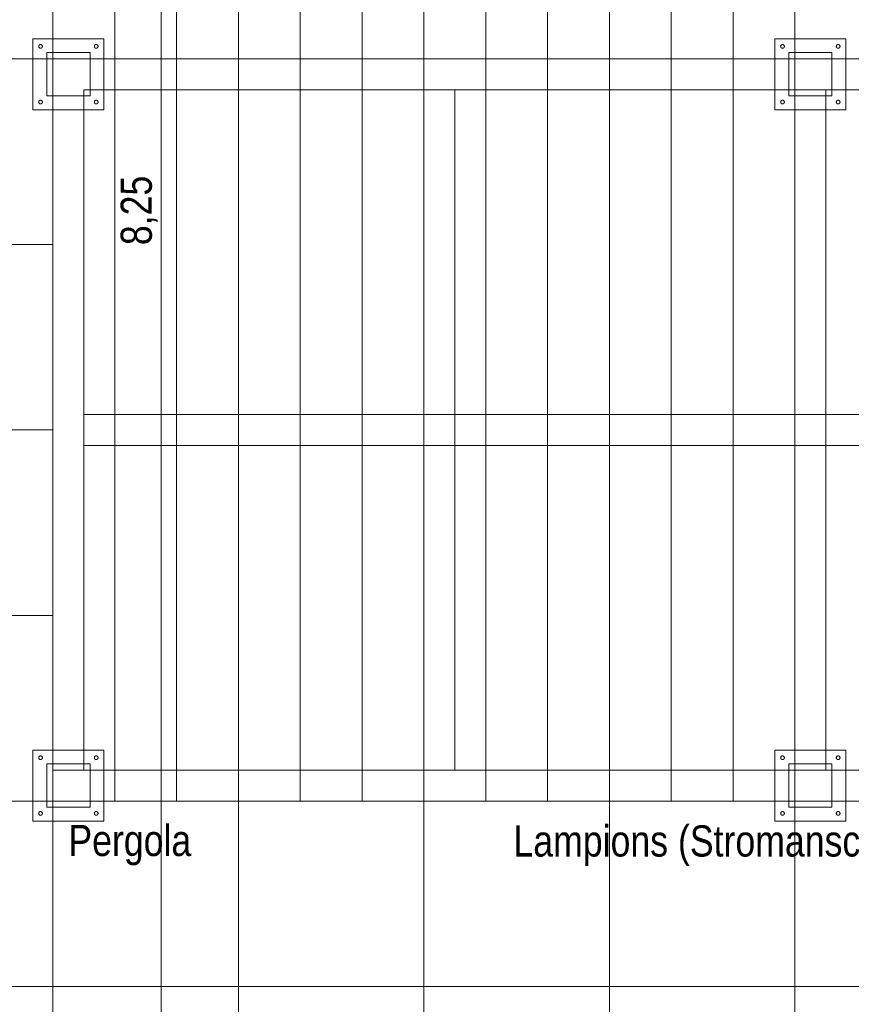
# Model space of a CAD drawing. Extents: x -620 to 300, y 62 to 1107.
# Tile 15 of 109: x -398 to -344, y 242 to 306. Entities that reach past the tile are written whole.
import ezdxf
from ezdxf.lldxf.tags import DXFTag

# ---------------------------------------------------------------- set-up
doc = ezdxf.new("R2010")
doc.units = 0
doc.layers.get('0').update_dxf_attribs({"lineweight": 35})
doc.layers.add('60- 61 allgemeine Ausstattung- 4 Terrassen', color=7, linetype='Continuous', lineweight=9)
doc.layers.add('Keine-1', color=7, linetype='Continuous', lineweight=15)
doc.layers.add('70 -76 Bemaßung- 2 Allgemein', color=9, linetype='Continuous', lineweight=5, true_color=0x808080)
doc.styles.get("Standard").update_dxf_attribs({"font": 'ARIALN.TTF'})
tags = doc.linetypes.add('grob-A06G9G5Q8I', pattern=[14, 3, -8, 3]).pattern_tags.tags
tags[8:9] = [DXFTag(74, 4), DXFTag(75, 0), DXFTag(340, '0'), DXFTag(46, 0.0), DXFTag(50, 0.0), DXFTag(44, 0.0), DXFTag(45, 0.0)]
tags[6:7] = [DXFTag(74, 4), DXFTag(75, 0), DXFTag(340, '0'), DXFTag(46, 0.0), DXFTag(50, 0.0), DXFTag(44, 0.0), DXFTag(45, 0.0)]
tags[4:5] = [DXFTag(74, 4), DXFTag(75, 0), DXFTag(340, '0'), DXFTag(46, 0.0), DXFTag(50, 0.0), DXFTag(44, 0.0), DXFTag(45, 0.0)]

# ---------------------------------------------------------------- blocks, each defined once
blk = doc.blocks.new('Referenz-A06G9G5R8I')
at = {"layer": '60- 61 allgemeine Ausstattung- 4 Terrassen', "color": 0}
for p, q in [((-395.539, 255.331), (-395.539, 363.991)), ((-395.539, 363.991), (-395.539, 255.331)), ((-391.539, 255.331), (-391.539, 363.991)), ((-387.539, 255.331), (-387.539, 363.991)), ((-383.539, 255.331), (-383.539, 363.991)), ((-379.539, 255.331), (-379.539, 363.991)), ((-375.539, 255.331), (-375.539, 363.991)), ((-371.539, 255.331), (-371.539, 363.991)), ((-367.539, 255.331), (-367.539, 363.991)), ((-363.539, 255.331), (-363.539, 363.991)), ((-359.539, 255.331), (-359.539, 363.991)), ((-355.539, 255.331), (-355.539, 363.991)), ((-351.539, 255.331), (-351.539, 363.991)), ((-347.539, 255.331), (-347.539, 363.991)), ((-395.939, 303.731), (-393.139, 303.731)), ((-395.939, 300.931), (-395.939, 303.731)), ((-393.139, 303.731), (-393.139, 300.931)), ((-347.939, 303.731), (-345.139, 303.731)), ((-347.939, 300.931), (-347.939, 303.731)), ((-345.139, 303.731), (-345.139, 300.931)), ((-443.539, 303.331), (-395.539, 303.331)), ((-393.139, 300.931), (-395.939, 300.931)), ((-345.139, 300.931), (-347.939, 300.931)), ((-443.539, 291.331), (-395.539, 291.331)), ((-443.539, 279.331), (-395.539, 279.331)), ((-443.539, 267.331), (-395.539, 267.331)), ((-395.939, 257.731), (-393.139, 257.731)), ((-395.939, 254.931), (-395.939, 257.731)), ((-393.139, 257.731), (-393.139, 254.931)), ((-347.939, 257.731), (-345.139, 257.731)), ((-347.939, 254.931), (-347.939, 257.731)), ((-345.139, 257.731), (-345.139, 254.931)), ((-443.539, 255.331), (-395.539, 255.331)), ((-395.539, 205.531), (-395.539, 255.331)), ((-275.539, 255.331), (-395.539, 255.331)), ((-395.539, 255.331), (-275.539, 255.331)), ((-383.539, 205.531), (-383.539, 255.331)), ((-371.539, 205.531), (-371.539, 255.331)), ((-359.539, 205.531), (-359.539, 255.331)), ((-347.539, 205.531), (-347.539, 255.331)), ((-393.139, 254.931), (-395.939, 254.931)), ((-345.139, 254.931), (-347.939, 254.931)), ((-443.539, 243.331), (-138.058, 243.331))]:
    blk.add_line(p, q, dxfattribs=at)
at = {"layer": '60- 61 allgemeine Ausstattung- 4 Terrassen', "color": 0, "linetype": 'grob-A06G9G5Q8I', "ltscale": 0.13}
for p, q in [((-395.539, 303.331), (-395.539, 255.331)), ((-395.539, 303.331), (-299.539, 303.331)), ((-393.539, 301.331), (-393.539, 257.331)), ((-299.539, 301.331), (-393.539, 301.331)), ((-371.539, 301.331), (-371.539, 257.331)), ((-369.539, 301.331), (-369.539, 257.331)), ((-347.539, 301.331), (-347.539, 257.331)), ((-345.539, 301.331), (-345.539, 257.331)), ((-393.539, 280.331), (-299.539, 280.331)), ((-299.539, 278.331), (-393.539, 278.331)), ((-395.539, 257.331), (-297.539, 257.331)), ((-297.539, 255.331), (-395.539, 255.331))]:
    blk.add_line(p, q, dxfattribs=at)
at = {"layer": '70 -76 Bemaßung- 2 Allgemein', "color": 0, "linetype": 'Continuous', "ltscale": 0.13}
blk.add_line((-388.538, 211.992), (-388.538, 374.871), dxfattribs=at)
at = {"layer": 'Keine-1', "color": 0, "linetype": 'grob-A06G9G5Q8I', "lineweight": 9, "ltscale": 0.13}
for p, q in [((-396.839, 304.631), (-392.239, 304.631)), ((-396.839, 300.031), (-396.839, 304.631)), ((-392.239, 304.631), (-392.239, 300.031)), ((-348.839, 304.631), (-344.239, 304.631)), ((-348.839, 300.031), (-348.839, 304.631)), ((-344.239, 304.631), (-344.239, 300.031)), ((-396.459, 304.131), (-396.458, 304.143)), ((-396.458, 304.119), (-396.459, 304.131)), ((-396.458, 304.143), (-396.456, 304.155)), ((-396.456, 304.108), (-396.458, 304.119)), ((-396.456, 304.155), (-396.453, 304.166)), ((-396.453, 304.096), (-396.456, 304.108)), ((-396.453, 304.166), (-396.449, 304.177)), ((-396.449, 304.085), (-396.453, 304.096)), ((-396.449, 304.177), (-396.444, 304.188)), ((-396.444, 304.075), (-396.449, 304.085)), ((-396.444, 304.188), (-396.438, 304.198)), ((-396.438, 304.065), (-396.444, 304.075)), ((-396.438, 304.198), (-396.431, 304.207)), ((-396.431, 304.055), (-396.438, 304.065)), ((-396.431, 304.207), (-396.423, 304.216)), ((-396.423, 304.046), (-396.431, 304.055)), ((-396.423, 304.216), (-396.415, 304.224)), ((-396.415, 304.038), (-396.423, 304.046)), ((-396.415, 304.224), (-396.405, 304.231)), ((-396.405, 304.031), (-396.415, 304.038)), ((-396.405, 304.231), (-396.395, 304.237)), ((-396.395, 304.025), (-396.405, 304.031)), ((-396.395, 304.237), (-396.384, 304.242)), ((-396.384, 304.02), (-396.395, 304.025)), ((-396.384, 304.242), (-396.373, 304.246)), ((-396.373, 304.016), (-396.384, 304.02)), ((-396.373, 304.246), (-396.362, 304.249)), ((-396.362, 304.014), (-396.373, 304.016)), ((-396.362, 304.249), (-396.35, 304.251)), ((-396.35, 304.012), (-396.362, 304.014)), ((-396.35, 304.251), (-396.339, 304.251)), ((-396.339, 304.011), (-396.35, 304.012)), ((-396.339, 304.251), (-396.327, 304.251)), ((-396.327, 304.012), (-396.339, 304.011)), ((-396.327, 304.251), (-396.315, 304.249)), ((-396.315, 304.014), (-396.327, 304.012)), ((-396.315, 304.249), (-396.304, 304.246)), ((-396.304, 304.016), (-396.315, 304.014)), ((-396.304, 304.246), (-396.293, 304.242)), ((-396.293, 304.02), (-396.304, 304.016)), ((-396.293, 304.242), (-396.282, 304.237)), ((-396.282, 304.025), (-396.293, 304.02)), ((-396.282, 304.237), (-396.272, 304.231)), ((-396.272, 304.031), (-396.282, 304.025)), ((-396.272, 304.231), (-396.262, 304.224)), ((-396.262, 304.038), (-396.272, 304.031)), ((-396.262, 304.224), (-396.254, 304.216)), ((-396.254, 304.046), (-396.262, 304.038)), ((-396.254, 304.216), (-396.246, 304.207)), ((-396.246, 304.055), (-396.254, 304.046)), ((-396.246, 304.207), (-396.239, 304.198)), ((-396.239, 304.065), (-396.246, 304.055)), ((-396.239, 304.198), (-396.233, 304.188)), ((-396.233, 304.075), (-396.239, 304.065)), ((-396.233, 304.188), (-396.228, 304.177)), ((-396.228, 304.085), (-396.233, 304.075)), ((-396.228, 304.177), (-396.224, 304.166)), ((-396.224, 304.096), (-396.228, 304.085)), ((-396.224, 304.166), (-396.221, 304.155)), ((-396.221, 304.108), (-396.224, 304.096)), ((-396.221, 304.155), (-396.219, 304.143)), ((-396.219, 304.119), (-396.221, 304.108)), ((-396.219, 304.143), (-396.219, 304.131)), ((-396.219, 304.131), (-396.219, 304.119)), ((-392.859, 304.131), (-392.858, 304.143)), ((-392.858, 304.119), (-392.859, 304.131)), ((-392.858, 304.143), (-392.856, 304.155)), ((-392.856, 304.108), (-392.858, 304.119)), ((-392.856, 304.155), (-392.853, 304.166)), ((-392.853, 304.096), (-392.856, 304.108)), ((-392.853, 304.166), (-392.849, 304.177)), ((-392.849, 304.085), (-392.853, 304.096)), ((-392.849, 304.177), (-392.844, 304.188)), ((-392.844, 304.075), (-392.849, 304.085)), ((-392.844, 304.188), (-392.838, 304.198)), ((-392.838, 304.065), (-392.844, 304.075)), ((-392.838, 304.198), (-392.831, 304.207)), ((-392.831, 304.055), (-392.838, 304.065)), ((-392.831, 304.207), (-392.823, 304.216)), ((-392.823, 304.046), (-392.831, 304.055)), ((-392.823, 304.216), (-392.815, 304.224)), ((-392.815, 304.038), (-392.823, 304.046)), ((-392.815, 304.224), (-392.805, 304.231)), ((-392.805, 304.031), (-392.815, 304.038)), ((-392.805, 304.231), (-392.795, 304.237)), ((-392.795, 304.025), (-392.805, 304.031)), ((-392.795, 304.237), (-392.784, 304.242)), ((-392.784, 304.02), (-392.795, 304.025)), ((-392.784, 304.242), (-392.773, 304.246)), ((-392.773, 304.016), (-392.784, 304.02)), ((-392.773, 304.246), (-392.762, 304.249)), ((-392.762, 304.014), (-392.773, 304.016)), ((-392.762, 304.249), (-392.75, 304.251)), ((-392.75, 304.012), (-392.762, 304.014)), ((-392.75, 304.251), (-392.739, 304.251)), ((-392.739, 304.011), (-392.75, 304.012)), ((-392.739, 304.251), (-392.727, 304.251)), ((-392.727, 304.012), (-392.739, 304.011)), ((-392.727, 304.251), (-392.715, 304.249)), ((-392.715, 304.014), (-392.727, 304.012)), ((-392.715, 304.249), (-392.704, 304.246)), ((-392.704, 304.016), (-392.715, 304.014)), ((-392.704, 304.246), (-392.693, 304.242)), ((-392.693, 304.02), (-392.704, 304.016)), ((-392.693, 304.242), (-392.682, 304.237)), ((-392.682, 304.025), (-392.693, 304.02)), ((-392.682, 304.237), (-392.672, 304.231)), ((-392.672, 304.031), (-392.682, 304.025)), ((-392.672, 304.231), (-392.662, 304.224)), ((-392.662, 304.038), (-392.672, 304.031)), ((-392.662, 304.224), (-392.654, 304.216)), ((-392.654, 304.046), (-392.662, 304.038)), ((-392.654, 304.216), (-392.646, 304.207)), ((-392.646, 304.055), (-392.654, 304.046)), ((-392.646, 304.207), (-392.639, 304.198)), ((-392.639, 304.065), (-392.646, 304.055)), ((-392.639, 304.198), (-392.633, 304.188)), ((-392.633, 304.075), (-392.639, 304.065)), ((-392.633, 304.188), (-392.628, 304.177)), ((-392.628, 304.085), (-392.633, 304.075)), ((-392.628, 304.177), (-392.624, 304.166)), ((-392.624, 304.096), (-392.628, 304.085)), ((-392.624, 304.166), (-392.621, 304.155)), ((-392.621, 304.108), (-392.624, 304.096)), ((-392.621, 304.155), (-392.619, 304.143)), ((-392.619, 304.119), (-392.621, 304.108)), ((-392.619, 304.143), (-392.619, 304.131)), ((-392.619, 304.131), (-392.619, 304.119)), ((-348.459, 304.131), (-348.458, 304.143)), ((-348.458, 304.119), (-348.459, 304.131)), ((-348.458, 304.143), (-348.456, 304.155)), ((-348.456, 304.108), (-348.458, 304.119)), ((-348.456, 304.155), (-348.453, 304.166)), ((-348.453, 304.096), (-348.456, 304.108)), ((-348.453, 304.166), (-348.449, 304.177)), ((-348.449, 304.085), (-348.453, 304.096)), ((-348.449, 304.177), (-348.444, 304.188)), ((-348.444, 304.075), (-348.449, 304.085)), ((-348.444, 304.188), (-348.438, 304.198)), ((-348.438, 304.065), (-348.444, 304.075)), ((-348.438, 304.198), (-348.431, 304.207)), ((-348.431, 304.055), (-348.438, 304.065)), ((-348.431, 304.207), (-348.423, 304.216)), ((-348.423, 304.046), (-348.431, 304.055)), ((-348.423, 304.216), (-348.415, 304.224)), ((-348.415, 304.038), (-348.423, 304.046)), ((-348.415, 304.224), (-348.405, 304.231)), ((-348.405, 304.031), (-348.415, 304.038)), ((-348.405, 304.231), (-348.395, 304.237)), ((-348.395, 304.025), (-348.405, 304.031)), ((-348.395, 304.237), (-348.384, 304.242)), ((-348.384, 304.02), (-348.395, 304.025)), ((-348.384, 304.242), (-348.373, 304.246)), ((-348.373, 304.016), (-348.384, 304.02)), ((-348.373, 304.246), (-348.362, 304.249)), ((-348.362, 304.014), (-348.373, 304.016)), ((-348.362, 304.249), (-348.35, 304.251)), ((-348.35, 304.012), (-348.362, 304.014)), ((-348.35, 304.251), (-348.339, 304.251)), ((-348.339, 304.011), (-348.35, 304.012)), ((-348.339, 304.251), (-348.327, 304.251)), ((-348.327, 304.012), (-348.339, 304.011)), ((-348.327, 304.251), (-348.315, 304.249)), ((-348.315, 304.014), (-348.327, 304.012)), ((-348.315, 304.249), (-348.304, 304.246)), ((-348.304, 304.016), (-348.315, 304.014)), ((-348.304, 304.246), (-348.293, 304.242)), ((-348.293, 304.02), (-348.304, 304.016)), ((-348.293, 304.242), (-348.282, 304.237)), ((-348.282, 304.025), (-348.293, 304.02)), ((-348.282, 304.237), (-348.272, 304.231)), ((-348.272, 304.031), (-348.282, 304.025)), ((-348.272, 304.231), (-348.262, 304.224)), ((-348.262, 304.038), (-348.272, 304.031)), ((-348.262, 304.224), (-348.254, 304.216)), ((-348.254, 304.046), (-348.262, 304.038)), ((-348.254, 304.216), (-348.246, 304.207)), ((-348.246, 304.055), (-348.254, 304.046)), ((-348.246, 304.207), (-348.239, 304.198)), ((-348.239, 304.065), (-348.246, 304.055)), ((-348.239, 304.198), (-348.233, 304.188)), ((-348.233, 304.075), (-348.239, 304.065)), ((-348.233, 304.188), (-348.228, 304.177)), ((-348.228, 304.085), (-348.233, 304.075)), ((-348.228, 304.177), (-348.224, 304.166)), ((-348.224, 304.096), (-348.228, 304.085)), ((-348.224, 304.166), (-348.221, 304.155)), ((-348.221, 304.108), (-348.224, 304.096)), ((-348.221, 304.155), (-348.219, 304.143)), ((-348.219, 304.119), (-348.221, 304.108)), ((-348.219, 304.143), (-348.219, 304.131)), ((-348.219, 304.131), (-348.219, 304.119)), ((-344.859, 304.131), (-344.858, 304.143)), ((-344.858, 304.119), (-344.859, 304.131)), ((-344.858, 304.143), (-344.856, 304.155)), ((-344.856, 304.108), (-344.858, 304.119)), ((-344.856, 304.155), (-344.853, 304.166)), ((-344.853, 304.096), (-344.856, 304.108)), ((-344.853, 304.166), (-344.849, 304.177)), ((-344.849, 304.085), (-344.853, 304.096)), ((-344.849, 304.177), (-344.844, 304.188)), ((-344.844, 304.075), (-344.849, 304.085)), ((-344.844, 304.188), (-344.838, 304.198)), ((-344.838, 304.065), (-344.844, 304.075)), ((-344.838, 304.198), (-344.831, 304.207)), ((-344.831, 304.055), (-344.838, 304.065)), ((-344.831, 304.207), (-344.823, 304.216)), ((-344.823, 304.046), (-344.831, 304.055)), ((-344.823, 304.216), (-344.815, 304.224)), ((-344.815, 304.038), (-344.823, 304.046)), ((-344.815, 304.224), (-344.805, 304.231)), ((-344.805, 304.031), (-344.815, 304.038)), ((-344.805, 304.231), (-344.795, 304.237)), ((-344.795, 304.025), (-344.805, 304.031)), ((-344.795, 304.237), (-344.784, 304.242)), ((-344.784, 304.02), (-344.795, 304.025)), ((-344.784, 304.242), (-344.773, 304.246)), ((-344.773, 304.016), (-344.784, 304.02)), ((-344.773, 304.246), (-344.762, 304.249)), ((-344.762, 304.014), (-344.773, 304.016)), ((-344.762, 304.249), (-344.75, 304.251)), ((-344.75, 304.012), (-344.762, 304.014)), ((-344.75, 304.251), (-344.739, 304.251)), ((-344.739, 304.011), (-344.75, 304.012)), ((-344.739, 304.251), (-344.727, 304.251)), ((-344.727, 304.012), (-344.739, 304.011)), ((-344.727, 304.251), (-344.715, 304.249)), ((-344.715, 304.014), (-344.727, 304.012)), ((-344.715, 304.249), (-344.704, 304.246)), ((-344.704, 304.016), (-344.715, 304.014)), ((-344.704, 304.246), (-344.693, 304.242)), ((-344.693, 304.02), (-344.704, 304.016)), ((-344.693, 304.242), (-344.682, 304.237)), ((-344.682, 304.025), (-344.693, 304.02)), ((-344.682, 304.237), (-344.672, 304.231)), ((-344.672, 304.031), (-344.682, 304.025)), ((-344.672, 304.231), (-344.662, 304.224)), ((-344.662, 304.038), (-344.672, 304.031)), ((-344.662, 304.224), (-344.654, 304.216)), ((-344.654, 304.046), (-344.662, 304.038)), ((-344.654, 304.216), (-344.646, 304.207)), ((-344.646, 304.055), (-344.654, 304.046)), ((-344.646, 304.207), (-344.639, 304.198)), ((-344.639, 304.065), (-344.646, 304.055)), ((-344.639, 304.198), (-344.633, 304.188)), ((-344.633, 304.075), (-344.639, 304.065)), ((-344.633, 304.188), (-344.628, 304.177)), ((-344.628, 304.085), (-344.633, 304.075)), ((-344.628, 304.177), (-344.624, 304.166)), ((-344.624, 304.096), (-344.628, 304.085)), ((-344.624, 304.166), (-344.621, 304.155)), ((-344.621, 304.108), (-344.624, 304.096)), ((-344.621, 304.155), (-344.619, 304.143)), ((-344.619, 304.119), (-344.621, 304.108)), ((-344.619, 304.143), (-344.619, 304.131)), ((-344.619, 304.131), (-344.619, 304.119)), ((-396.459, 300.531), (-396.458, 300.543)), ((-396.458, 300.519), (-396.459, 300.531)), ((-396.458, 300.543), (-396.456, 300.555)), ((-396.456, 300.555), (-396.453, 300.566)), ((-396.453, 300.566), (-396.449, 300.577)), ((-396.449, 300.577), (-396.444, 300.588)), ((-396.444, 300.588), (-396.438, 300.598)), ((-396.438, 300.598), (-396.431, 300.607)), ((-396.431, 300.607), (-396.423, 300.616)), ((-396.423, 300.616), (-396.415, 300.624)), ((-396.415, 300.624), (-396.405, 300.631)), ((-396.405, 300.631), (-396.395, 300.637)), ((-396.395, 300.637), (-396.384, 300.642)), ((-396.384, 300.642), (-396.373, 300.646)), ((-396.373, 300.646), (-396.362, 300.649)), ((-396.362, 300.649), (-396.35, 300.651)), ((-396.35, 300.651), (-396.339, 300.651)), ((-396.339, 300.651), (-396.327, 300.651)), ((-396.327, 300.651), (-396.315, 300.649)), ((-396.315, 300.649), (-396.304, 300.646)), ((-396.304, 300.646), (-396.293, 300.642)), ((-396.293, 300.642), (-396.282, 300.637)), ((-396.282, 300.637), (-396.272, 300.631)), ((-396.272, 300.631), (-396.262, 300.624)), ((-396.262, 300.624), (-396.254, 300.616)), ((-396.254, 300.616), (-396.246, 300.607)), ((-396.246, 300.607), (-396.239, 300.598)), ((-396.239, 300.598), (-396.233, 300.588)), ((-396.233, 300.588), (-396.228, 300.577)), ((-396.228, 300.577), (-396.224, 300.566)), ((-396.224, 300.566), (-396.221, 300.555)), ((-396.221, 300.555), (-396.219, 300.543)), ((-396.219, 300.543), (-396.219, 300.531)), ((-396.219, 300.531), (-396.219, 300.519)), ((-392.859, 300.531), (-392.858, 300.543)), ((-392.858, 300.519), (-392.859, 300.531)), ((-392.858, 300.543), (-392.856, 300.555)), ((-392.856, 300.555), (-392.853, 300.566)), ((-392.853, 300.566), (-392.849, 300.577)), ((-392.849, 300.577), (-392.844, 300.588)), ((-392.844, 300.588), (-392.838, 300.598)), ((-392.838, 300.598), (-392.831, 300.607)), ((-392.831, 300.607), (-392.823, 300.616)), ((-392.823, 300.616), (-392.815, 300.624)), ((-392.815, 300.624), (-392.805, 300.631)), ((-392.805, 300.631), (-392.795, 300.637)), ((-392.795, 300.637), (-392.784, 300.642)), ((-392.784, 300.642), (-392.773, 300.646)), ((-392.773, 300.646), (-392.762, 300.649)), ((-392.762, 300.649), (-392.75, 300.651)), ((-392.75, 300.651), (-392.739, 300.651)), ((-392.739, 300.651), (-392.727, 300.651)), ((-392.727, 300.651), (-392.715, 300.649)), ((-392.715, 300.649), (-392.704, 300.646)), ((-392.704, 300.646), (-392.693, 300.642)), ((-392.693, 300.642), (-392.682, 300.637)), ((-392.682, 300.637), (-392.672, 300.631)), ((-392.672, 300.631), (-392.662, 300.624)), ((-392.662, 300.624), (-392.654, 300.616)), ((-392.654, 300.616), (-392.646, 300.607)), ((-392.646, 300.607), (-392.639, 300.598)), ((-392.639, 300.598), (-392.633, 300.588)), ((-392.633, 300.588), (-392.628, 300.577)), ((-392.628, 300.577), (-392.624, 300.566)), ((-392.624, 300.566), (-392.621, 300.555)), ((-392.621, 300.555), (-392.619, 300.543)), ((-392.619, 300.543), (-392.619, 300.531)), ((-392.619, 300.531), (-392.619, 300.519)), ((-348.459, 300.531), (-348.458, 300.543)), ((-348.458, 300.519), (-348.459, 300.531)), ((-348.458, 300.543), (-348.456, 300.555)), ((-348.456, 300.555), (-348.453, 300.566)), ((-348.453, 300.566), (-348.449, 300.577)), ((-348.449, 300.577), (-348.444, 300.588)), ((-348.444, 300.588), (-348.438, 300.598)), ((-348.438, 300.598), (-348.431, 300.607)), ((-348.431, 300.607), (-348.423, 300.616)), ((-348.423, 300.616), (-348.415, 300.624)), ((-348.415, 300.624), (-348.405, 300.631)), ((-348.405, 300.631), (-348.395, 300.637)), ((-348.395, 300.637), (-348.384, 300.642)), ((-348.384, 300.642), (-348.373, 300.646)), ((-348.373, 300.646), (-348.362, 300.649)), ((-348.362, 300.649), (-348.35, 300.651)), ((-348.35, 300.651), (-348.339, 300.651)), ((-348.339, 300.651), (-348.327, 300.651)), ((-348.327, 300.651), (-348.315, 300.649)), ((-348.315, 300.649), (-348.304, 300.646)), ((-348.304, 300.646), (-348.293, 300.642)), ((-348.293, 300.642), (-348.282, 300.637)), ((-348.282, 300.637), (-348.272, 300.631)), ((-348.272, 300.631), (-348.262, 300.624)), ((-348.262, 300.624), (-348.254, 300.616)), ((-348.254, 300.616), (-348.246, 300.607)), ((-348.246, 300.607), (-348.239, 300.598)), ((-348.239, 300.598), (-348.233, 300.588)), ((-348.233, 300.588), (-348.228, 300.577)), ((-348.228, 300.577), (-348.224, 300.566)), ((-348.224, 300.566), (-348.221, 300.555)), ((-348.221, 300.555), (-348.219, 300.543)), ((-348.219, 300.543), (-348.219, 300.531)), ((-348.219, 300.531), (-348.219, 300.519)), ((-344.859, 300.531), (-344.858, 300.543)), ((-344.858, 300.519), (-344.859, 300.531)), ((-344.858, 300.543), (-344.856, 300.555)), ((-344.856, 300.555), (-344.853, 300.566)), ((-344.853, 300.566), (-344.849, 300.577)), ((-344.849, 300.577), (-344.844, 300.588)), ((-344.844, 300.588), (-344.838, 300.598)), ((-344.838, 300.598), (-344.831, 300.607)), ((-344.831, 300.607), (-344.823, 300.616)), ((-344.823, 300.616), (-344.815, 300.624)), ((-344.815, 300.624), (-344.805, 300.631)), ((-344.805, 300.631), (-344.795, 300.637)), ((-344.795, 300.637), (-344.784, 300.642)), ((-344.784, 300.642), (-344.773, 300.646)), ((-344.773, 300.646), (-344.762, 300.649)), ((-344.762, 300.649), (-344.75, 300.651)), ((-344.75, 300.651), (-344.739, 300.651)), ((-344.739, 300.651), (-344.727, 300.651)), ((-344.727, 300.651), (-344.715, 300.649)), ((-344.715, 300.649), (-344.704, 300.646)), ((-344.704, 300.646), (-344.693, 300.642)), ((-344.693, 300.642), (-344.682, 300.637)), ((-344.682, 300.637), (-344.672, 300.631)), ((-344.672, 300.631), (-344.662, 300.624)), ((-344.662, 300.624), (-344.654, 300.616)), ((-344.654, 300.616), (-344.646, 300.607)), ((-344.646, 300.607), (-344.639, 300.598)), ((-344.639, 300.598), (-344.633, 300.588)), ((-344.633, 300.588), (-344.628, 300.577)), ((-344.628, 300.577), (-344.624, 300.566)), ((-344.624, 300.566), (-344.621, 300.555)), ((-344.621, 300.555), (-344.619, 300.543)), ((-344.619, 300.543), (-344.619, 300.531)), ((-344.619, 300.531), (-344.619, 300.519)), ((-392.239, 300.031), (-396.839, 300.031)), ((-396.456, 300.508), (-396.458, 300.519)), ((-396.453, 300.496), (-396.456, 300.508)), ((-396.449, 300.485), (-396.453, 300.496)), ((-396.444, 300.475), (-396.449, 300.485)), ((-396.438, 300.465), (-396.444, 300.475)), ((-396.431, 300.455), (-396.438, 300.465)), ((-396.423, 300.446), (-396.431, 300.455)), ((-396.415, 300.438), (-396.423, 300.446)), ((-396.405, 300.431), (-396.415, 300.438)), ((-396.395, 300.425), (-396.405, 300.431)), ((-396.384, 300.42), (-396.395, 300.425)), ((-396.373, 300.416), (-396.384, 300.42)), ((-396.362, 300.414), (-396.373, 300.416)), ((-396.35, 300.412), (-396.362, 300.414)), ((-396.339, 300.411), (-396.35, 300.412)), ((-396.327, 300.412), (-396.339, 300.411)), ((-396.315, 300.414), (-396.327, 300.412)), ((-396.304, 300.416), (-396.315, 300.414)), ((-396.293, 300.42), (-396.304, 300.416)), ((-396.282, 300.425), (-396.293, 300.42)), ((-396.272, 300.431), (-396.282, 300.425)), ((-396.262, 300.438), (-396.272, 300.431)), ((-396.254, 300.446), (-396.262, 300.438)), ((-396.246, 300.455), (-396.254, 300.446)), ((-396.239, 300.465), (-396.246, 300.455)), ((-396.233, 300.475), (-396.239, 300.465)), ((-396.228, 300.485), (-396.233, 300.475)), ((-396.224, 300.496), (-396.228, 300.485)), ((-396.221, 300.508), (-396.224, 300.496)), ((-396.219, 300.519), (-396.221, 300.508)), ((-392.856, 300.508), (-392.858, 300.519)), ((-392.853, 300.496), (-392.856, 300.508)), ((-392.849, 300.485), (-392.853, 300.496)), ((-392.844, 300.475), (-392.849, 300.485)), ((-392.838, 300.465), (-392.844, 300.475)), ((-392.831, 300.455), (-392.838, 300.465)), ((-392.823, 300.446), (-392.831, 300.455)), ((-392.815, 300.438), (-392.823, 300.446)), ((-392.805, 300.431), (-392.815, 300.438)), ((-392.795, 300.425), (-392.805, 300.431)), ((-392.784, 300.42), (-392.795, 300.425)), ((-392.773, 300.416), (-392.784, 300.42)), ((-392.762, 300.414), (-392.773, 300.416)), ((-392.75, 300.412), (-392.762, 300.414)), ((-392.739, 300.411), (-392.75, 300.412)), ((-392.727, 300.412), (-392.739, 300.411)), ((-392.715, 300.414), (-392.727, 300.412)), ((-392.704, 300.416), (-392.715, 300.414)), ((-392.693, 300.42), (-392.704, 300.416)), ((-392.682, 300.425), (-392.693, 300.42)), ((-392.672, 300.431), (-392.682, 300.425)), ((-392.662, 300.438), (-392.672, 300.431)), ((-392.654, 300.446), (-392.662, 300.438)), ((-392.646, 300.455), (-392.654, 300.446)), ((-392.639, 300.465), (-392.646, 300.455)), ((-392.633, 300.475), (-392.639, 300.465)), ((-392.628, 300.485), (-392.633, 300.475)), ((-392.624, 300.496), (-392.628, 300.485)), ((-392.621, 300.508), (-392.624, 300.496)), ((-392.619, 300.519), (-392.621, 300.508)), ((-344.239, 300.031), (-348.839, 300.031)), ((-348.456, 300.508), (-348.458, 300.519)), ((-348.453, 300.496), (-348.456, 300.508)), ((-348.449, 300.485), (-348.453, 300.496)), ((-348.444, 300.475), (-348.449, 300.485)), ((-348.438, 300.465), (-348.444, 300.475)), ((-348.431, 300.455), (-348.438, 300.465)), ((-348.423, 300.446), (-348.431, 300.455)), ((-348.415, 300.438), (-348.423, 300.446)), ((-348.405, 300.431), (-348.415, 300.438)), ((-348.395, 300.425), (-348.405, 300.431)), ((-348.384, 300.42), (-348.395, 300.425)), ((-348.373, 300.416), (-348.384, 300.42)), ((-348.362, 300.414), (-348.373, 300.416)), ((-348.35, 300.412), (-348.362, 300.414)), ((-348.339, 300.411), (-348.35, 300.412)), ((-348.327, 300.412), (-348.339, 300.411)), ((-348.315, 300.414), (-348.327, 300.412)), ((-348.304, 300.416), (-348.315, 300.414)), ((-348.293, 300.42), (-348.304, 300.416)), ((-348.282, 300.425), (-348.293, 300.42)), ((-348.272, 300.431), (-348.282, 300.425)), ((-348.262, 300.438), (-348.272, 300.431)), ((-348.254, 300.446), (-348.262, 300.438)), ((-348.246, 300.455), (-348.254, 300.446)), ((-348.239, 300.465), (-348.246, 300.455)), ((-348.233, 300.475), (-348.239, 300.465)), ((-348.228, 300.485), (-348.233, 300.475)), ((-348.224, 300.496), (-348.228, 300.485)), ((-348.221, 300.508), (-348.224, 300.496)), ((-348.219, 300.519), (-348.221, 300.508)), ((-344.856, 300.508), (-344.858, 300.519)), ((-344.853, 300.496), (-344.856, 300.508)), ((-344.849, 300.485), (-344.853, 300.496)), ((-344.844, 300.475), (-344.849, 300.485)), ((-344.838, 300.465), (-344.844, 300.475)), ((-344.831, 300.455), (-344.838, 300.465)), ((-344.823, 300.446), (-344.831, 300.455)), ((-344.815, 300.438), (-344.823, 300.446)), ((-344.805, 300.431), (-344.815, 300.438)), ((-344.795, 300.425), (-344.805, 300.431)), ((-344.784, 300.42), (-344.795, 300.425)), ((-344.773, 300.416), (-344.784, 300.42)), ((-344.762, 300.414), (-344.773, 300.416)), ((-344.75, 300.412), (-344.762, 300.414)), ((-344.739, 300.411), (-344.75, 300.412)), ((-344.727, 300.412), (-344.739, 300.411)), ((-344.715, 300.414), (-344.727, 300.412)), ((-344.704, 300.416), (-344.715, 300.414)), ((-344.693, 300.42), (-344.704, 300.416)), ((-344.682, 300.425), (-344.693, 300.42)), ((-344.672, 300.431), (-344.682, 300.425)), ((-344.662, 300.438), (-344.672, 300.431)), ((-344.654, 300.446), (-344.662, 300.438)), ((-344.646, 300.455), (-344.654, 300.446)), ((-344.639, 300.465), (-344.646, 300.455)), ((-344.633, 300.475), (-344.639, 300.465)), ((-344.628, 300.485), (-344.633, 300.475)), ((-344.624, 300.496), (-344.628, 300.485)), ((-344.621, 300.508), (-344.624, 300.496)), ((-344.619, 300.519), (-344.621, 300.508)), ((-396.839, 258.631), (-392.239, 258.631)), ((-396.839, 254.031), (-396.839, 258.631)), ((-392.239, 258.631), (-392.239, 254.031)), ((-348.839, 258.631), (-344.239, 258.631)), ((-348.839, 254.031), (-348.839, 258.631)), ((-344.239, 258.631), (-344.239, 254.031)), ((-396.459, 258.131), (-396.458, 258.143)), ((-396.458, 258.119), (-396.459, 258.131)), ((-396.458, 258.143), (-396.456, 258.155)), ((-396.456, 258.108), (-396.458, 258.119)), ((-396.456, 258.155), (-396.453, 258.166)), ((-396.453, 258.096), (-396.456, 258.108)), ((-396.453, 258.166), (-396.449, 258.177)), ((-396.449, 258.085), (-396.453, 258.096)), ((-396.449, 258.177), (-396.444, 258.188)), ((-396.444, 258.075), (-396.449, 258.085)), ((-396.444, 258.188), (-396.438, 258.198)), ((-396.438, 258.065), (-396.444, 258.075)), ((-396.438, 258.198), (-396.431, 258.207)), ((-396.431, 258.055), (-396.438, 258.065)), ((-396.431, 258.207), (-396.423, 258.216)), ((-396.423, 258.046), (-396.431, 258.055)), ((-396.423, 258.216), (-396.415, 258.224)), ((-396.415, 258.038), (-396.423, 258.046)), ((-396.415, 258.224), (-396.405, 258.231)), ((-396.405, 258.031), (-396.415, 258.038)), ((-396.405, 258.231), (-396.395, 258.237)), ((-396.395, 258.025), (-396.405, 258.031)), ((-396.395, 258.237), (-396.384, 258.242)), ((-396.384, 258.02), (-396.395, 258.025)), ((-396.384, 258.242), (-396.373, 258.246)), ((-396.373, 258.016), (-396.384, 258.02)), ((-396.373, 258.246), (-396.362, 258.249)), ((-396.362, 258.014), (-396.373, 258.016)), ((-396.362, 258.249), (-396.35, 258.251)), ((-396.35, 258.012), (-396.362, 258.014)), ((-396.35, 258.251), (-396.339, 258.251)), ((-396.339, 258.011), (-396.35, 258.012)), ((-396.339, 258.251), (-396.327, 258.251)), ((-396.327, 258.012), (-396.339, 258.011)), ((-396.327, 258.251), (-396.315, 258.249)), ((-396.315, 258.014), (-396.327, 258.012)), ((-396.315, 258.249), (-396.304, 258.246)), ((-396.304, 258.016), (-396.315, 258.014)), ((-396.304, 258.246), (-396.293, 258.242)), ((-396.293, 258.02), (-396.304, 258.016)), ((-396.293, 258.242), (-396.282, 258.237)), ((-396.282, 258.025), (-396.293, 258.02)), ((-396.282, 258.237), (-396.272, 258.231)), ((-396.272, 258.031), (-396.282, 258.025)), ((-396.272, 258.231), (-396.262, 258.224)), ((-396.262, 258.038), (-396.272, 258.031)), ((-396.262, 258.224), (-396.254, 258.216)), ((-396.254, 258.046), (-396.262, 258.038)), ((-396.254, 258.216), (-396.246, 258.207)), ((-396.246, 258.055), (-396.254, 258.046)), ((-396.246, 258.207), (-396.239, 258.198)), ((-396.239, 258.065), (-396.246, 258.055)), ((-396.239, 258.198), (-396.233, 258.188)), ((-396.233, 258.075), (-396.239, 258.065)), ((-396.233, 258.188), (-396.228, 258.177)), ((-396.228, 258.085), (-396.233, 258.075)), ((-396.228, 258.177), (-396.224, 258.166)), ((-396.224, 258.096), (-396.228, 258.085)), ((-396.224, 258.166), (-396.221, 258.155)), ((-396.221, 258.108), (-396.224, 258.096)), ((-396.221, 258.155), (-396.219, 258.143)), ((-396.219, 258.119), (-396.221, 258.108)), ((-396.219, 258.143), (-396.219, 258.131)), ((-396.219, 258.131), (-396.219, 258.119)), ((-392.859, 258.131), (-392.858, 258.143)), ((-392.858, 258.119), (-392.859, 258.131)), ((-392.858, 258.143), (-392.856, 258.155)), ((-392.856, 258.108), (-392.858, 258.119)), ((-392.856, 258.155), (-392.853, 258.166)), ((-392.853, 258.096), (-392.856, 258.108)), ((-392.853, 258.166), (-392.849, 258.177)), ((-392.849, 258.085), (-392.853, 258.096)), ((-392.849, 258.177), (-392.844, 258.188)), ((-392.844, 258.075), (-392.849, 258.085)), ((-392.844, 258.188), (-392.838, 258.198)), ((-392.838, 258.065), (-392.844, 258.075)), ((-392.838, 258.198), (-392.831, 258.207)), ((-392.831, 258.055), (-392.838, 258.065)), ((-392.831, 258.207), (-392.823, 258.216)), ((-392.823, 258.046), (-392.831, 258.055)), ((-392.823, 258.216), (-392.815, 258.224)), ((-392.815, 258.038), (-392.823, 258.046)), ((-392.815, 258.224), (-392.805, 258.231)), ((-392.805, 258.031), (-392.815, 258.038)), ((-392.805, 258.231), (-392.795, 258.237)), ((-392.795, 258.025), (-392.805, 258.031)), ((-392.795, 258.237), (-392.784, 258.242)), ((-392.784, 258.02), (-392.795, 258.025)), ((-392.784, 258.242), (-392.773, 258.246)), ((-392.773, 258.016), (-392.784, 258.02)), ((-392.773, 258.246), (-392.762, 258.249)), ((-392.762, 258.014), (-392.773, 258.016)), ((-392.762, 258.249), (-392.75, 258.251)), ((-392.75, 258.012), (-392.762, 258.014)), ((-392.75, 258.251), (-392.739, 258.251)), ((-392.739, 258.011), (-392.75, 258.012)), ((-392.739, 258.251), (-392.727, 258.251)), ((-392.727, 258.012), (-392.739, 258.011)), ((-392.727, 258.251), (-392.715, 258.249)), ((-392.715, 258.014), (-392.727, 258.012)), ((-392.715, 258.249), (-392.704, 258.246)), ((-392.704, 258.016), (-392.715, 258.014)), ((-392.704, 258.246), (-392.693, 258.242)), ((-392.693, 258.02), (-392.704, 258.016)), ((-392.693, 258.242), (-392.682, 258.237)), ((-392.682, 258.025), (-392.693, 258.02)), ((-392.682, 258.237), (-392.672, 258.231)), ((-392.672, 258.031), (-392.682, 258.025)), ((-392.672, 258.231), (-392.662, 258.224)), ((-392.662, 258.038), (-392.672, 258.031)), ((-392.662, 258.224), (-392.654, 258.216)), ((-392.654, 258.046), (-392.662, 258.038)), ((-392.654, 258.216), (-392.646, 258.207)), ((-392.646, 258.055), (-392.654, 258.046)), ((-392.646, 258.207), (-392.639, 258.198)), ((-392.639, 258.065), (-392.646, 258.055)), ((-392.639, 258.198), (-392.633, 258.188)), ((-392.633, 258.075), (-392.639, 258.065)), ((-392.633, 258.188), (-392.628, 258.177)), ((-392.628, 258.085), (-392.633, 258.075)), ((-392.628, 258.177), (-392.624, 258.166)), ((-392.624, 258.096), (-392.628, 258.085)), ((-392.624, 258.166), (-392.621, 258.155)), ((-392.621, 258.108), (-392.624, 258.096)), ((-392.621, 258.155), (-392.619, 258.143)), ((-392.619, 258.119), (-392.621, 258.108)), ((-392.619, 258.143), (-392.619, 258.131)), ((-392.619, 258.131), (-392.619, 258.119)), ((-348.459, 258.131), (-348.458, 258.143)), ((-348.458, 258.119), (-348.459, 258.131)), ((-348.458, 258.143), (-348.456, 258.155)), ((-348.456, 258.108), (-348.458, 258.119)), ((-348.456, 258.155), (-348.453, 258.166)), ((-348.453, 258.096), (-348.456, 258.108)), ((-348.453, 258.166), (-348.449, 258.177)), ((-348.449, 258.085), (-348.453, 258.096)), ((-348.449, 258.177), (-348.444, 258.188)), ((-348.444, 258.075), (-348.449, 258.085)), ((-348.444, 258.188), (-348.438, 258.198)), ((-348.438, 258.065), (-348.444, 258.075)), ((-348.438, 258.198), (-348.431, 258.207)), ((-348.431, 258.055), (-348.438, 258.065)), ((-348.431, 258.207), (-348.423, 258.216)), ((-348.423, 258.046), (-348.431, 258.055)), ((-348.423, 258.216), (-348.415, 258.224)), ((-348.415, 258.038), (-348.423, 258.046)), ((-348.415, 258.224), (-348.405, 258.231)), ((-348.405, 258.031), (-348.415, 258.038)), ((-348.405, 258.231), (-348.395, 258.237)), ((-348.395, 258.025), (-348.405, 258.031)), ((-348.395, 258.237), (-348.384, 258.242)), ((-348.384, 258.02), (-348.395, 258.025)), ((-348.384, 258.242), (-348.373, 258.246)), ((-348.373, 258.016), (-348.384, 258.02)), ((-348.373, 258.246), (-348.362, 258.249)), ((-348.362, 258.014), (-348.373, 258.016)), ((-348.362, 258.249), (-348.35, 258.251)), ((-348.35, 258.012), (-348.362, 258.014)), ((-348.35, 258.251), (-348.339, 258.251)), ((-348.339, 258.011), (-348.35, 258.012)), ((-348.339, 258.251), (-348.327, 258.251)), ((-348.327, 258.012), (-348.339, 258.011)), ((-348.327, 258.251), (-348.315, 258.249)), ((-348.315, 258.014), (-348.327, 258.012)), ((-348.315, 258.249), (-348.304, 258.246)), ((-348.304, 258.016), (-348.315, 258.014)), ((-348.304, 258.246), (-348.293, 258.242)), ((-348.293, 258.02), (-348.304, 258.016)), ((-348.293, 258.242), (-348.282, 258.237)), ((-348.282, 258.025), (-348.293, 258.02)), ((-348.282, 258.237), (-348.272, 258.231)), ((-348.272, 258.031), (-348.282, 258.025)), ((-348.272, 258.231), (-348.262, 258.224)), ((-348.262, 258.038), (-348.272, 258.031)), ((-348.262, 258.224), (-348.254, 258.216)), ((-348.254, 258.046), (-348.262, 258.038)), ((-348.254, 258.216), (-348.246, 258.207)), ((-348.246, 258.055), (-348.254, 258.046)), ((-348.246, 258.207), (-348.239, 258.198)), ((-348.239, 258.065), (-348.246, 258.055)), ((-348.239, 258.198), (-348.233, 258.188)), ((-348.233, 258.075), (-348.239, 258.065)), ((-348.233, 258.188), (-348.228, 258.177)), ((-348.228, 258.085), (-348.233, 258.075)), ((-348.228, 258.177), (-348.224, 258.166)), ((-348.224, 258.096), (-348.228, 258.085)), ((-348.224, 258.166), (-348.221, 258.155)), ((-348.221, 258.108), (-348.224, 258.096)), ((-348.221, 258.155), (-348.219, 258.143)), ((-348.219, 258.119), (-348.221, 258.108)), ((-348.219, 258.143), (-348.219, 258.131)), ((-348.219, 258.131), (-348.219, 258.119)), ((-344.859, 258.131), (-344.858, 258.143)), ((-344.858, 258.119), (-344.859, 258.131)), ((-344.858, 258.143), (-344.856, 258.155)), ((-344.856, 258.108), (-344.858, 258.119)), ((-344.856, 258.155), (-344.853, 258.166)), ((-344.853, 258.096), (-344.856, 258.108)), ((-344.853, 258.166), (-344.849, 258.177)), ((-344.849, 258.085), (-344.853, 258.096)), ((-344.849, 258.177), (-344.844, 258.188)), ((-344.844, 258.075), (-344.849, 258.085)), ((-344.844, 258.188), (-344.838, 258.198)), ((-344.838, 258.065), (-344.844, 258.075)), ((-344.838, 258.198), (-344.831, 258.207)), ((-344.831, 258.055), (-344.838, 258.065)), ((-344.831, 258.207), (-344.823, 258.216)), ((-344.823, 258.046), (-344.831, 258.055)), ((-344.823, 258.216), (-344.815, 258.224)), ((-344.815, 258.038), (-344.823, 258.046)), ((-344.815, 258.224), (-344.805, 258.231)), ((-344.805, 258.031), (-344.815, 258.038)), ((-344.805, 258.231), (-344.795, 258.237)), ((-344.795, 258.025), (-344.805, 258.031)), ((-344.795, 258.237), (-344.784, 258.242)), ((-344.784, 258.02), (-344.795, 258.025)), ((-344.784, 258.242), (-344.773, 258.246)), ((-344.773, 258.016), (-344.784, 258.02)), ((-344.773, 258.246), (-344.762, 258.249)), ((-344.762, 258.014), (-344.773, 258.016)), ((-344.762, 258.249), (-344.75, 258.251)), ((-344.75, 258.012), (-344.762, 258.014)), ((-344.75, 258.251), (-344.739, 258.251)), ((-344.739, 258.011), (-344.75, 258.012)), ((-344.739, 258.251), (-344.727, 258.251)), ((-344.727, 258.012), (-344.739, 258.011)), ((-344.727, 258.251), (-344.715, 258.249)), ((-344.715, 258.014), (-344.727, 258.012)), ((-344.715, 258.249), (-344.704, 258.246)), ((-344.704, 258.016), (-344.715, 258.014)), ((-344.704, 258.246), (-344.693, 258.242)), ((-344.693, 258.02), (-344.704, 258.016)), ((-344.693, 258.242), (-344.682, 258.237)), ((-344.682, 258.025), (-344.693, 258.02)), ((-344.682, 258.237), (-344.672, 258.231)), ((-344.672, 258.031), (-344.682, 258.025)), ((-344.672, 258.231), (-344.662, 258.224)), ((-344.662, 258.038), (-344.672, 258.031)), ((-344.662, 258.224), (-344.654, 258.216)), ((-344.654, 258.046), (-344.662, 258.038)), ((-344.654, 258.216), (-344.646, 258.207)), ((-344.646, 258.055), (-344.654, 258.046)), ((-344.646, 258.207), (-344.639, 258.198)), ((-344.639, 258.065), (-344.646, 258.055)), ((-344.639, 258.198), (-344.633, 258.188)), ((-344.633, 258.075), (-344.639, 258.065)), ((-344.633, 258.188), (-344.628, 258.177)), ((-344.628, 258.085), (-344.633, 258.075)), ((-344.628, 258.177), (-344.624, 258.166)), ((-344.624, 258.096), (-344.628, 258.085)), ((-344.624, 258.166), (-344.621, 258.155)), ((-344.621, 258.108), (-344.624, 258.096)), ((-344.621, 258.155), (-344.619, 258.143)), ((-344.619, 258.119), (-344.621, 258.108)), ((-344.619, 258.143), (-344.619, 258.131)), ((-344.619, 258.131), (-344.619, 258.119)), ((-396.459, 254.531), (-396.458, 254.543)), ((-396.458, 254.519), (-396.459, 254.531)), ((-396.458, 254.543), (-396.456, 254.555)), ((-396.456, 254.508), (-396.458, 254.519)), ((-396.456, 254.555), (-396.453, 254.566)), ((-396.453, 254.496), (-396.456, 254.508)), ((-396.453, 254.566), (-396.449, 254.577)), ((-396.449, 254.485), (-396.453, 254.496)), ((-396.449, 254.577), (-396.444, 254.588)), ((-396.444, 254.475), (-396.449, 254.485)), ((-396.444, 254.588), (-396.438, 254.598)), ((-396.438, 254.465), (-396.444, 254.475)), ((-396.438, 254.598), (-396.431, 254.607)), ((-396.431, 254.455), (-396.438, 254.465)), ((-396.431, 254.607), (-396.423, 254.616)), ((-396.423, 254.446), (-396.431, 254.455)), ((-396.423, 254.616), (-396.415, 254.624)), ((-396.415, 254.438), (-396.423, 254.446)), ((-396.415, 254.624), (-396.405, 254.631)), ((-396.405, 254.431), (-396.415, 254.438)), ((-396.405, 254.631), (-396.395, 254.637)), ((-396.395, 254.425), (-396.405, 254.431)), ((-396.395, 254.637), (-396.384, 254.642)), ((-396.384, 254.42), (-396.395, 254.425)), ((-396.384, 254.642), (-396.373, 254.646)), ((-396.373, 254.416), (-396.384, 254.42)), ((-396.373, 254.646), (-396.362, 254.649)), ((-396.362, 254.414), (-396.373, 254.416)), ((-396.362, 254.649), (-396.35, 254.651)), ((-396.35, 254.412), (-396.362, 254.414)), ((-396.35, 254.651), (-396.339, 254.651)), ((-396.339, 254.411), (-396.35, 254.412)), ((-396.339, 254.651), (-396.327, 254.651)), ((-396.327, 254.412), (-396.339, 254.411)), ((-396.327, 254.651), (-396.315, 254.649)), ((-396.315, 254.414), (-396.327, 254.412)), ((-396.315, 254.649), (-396.304, 254.646)), ((-396.304, 254.416), (-396.315, 254.414)), ((-396.304, 254.646), (-396.293, 254.642)), ((-396.293, 254.42), (-396.304, 254.416)), ((-396.293, 254.642), (-396.282, 254.637)), ((-396.282, 254.425), (-396.293, 254.42)), ((-396.282, 254.637), (-396.272, 254.631)), ((-396.272, 254.431), (-396.282, 254.425)), ((-396.272, 254.631), (-396.262, 254.624)), ((-396.262, 254.438), (-396.272, 254.431)), ((-396.262, 254.624), (-396.254, 254.616)), ((-396.254, 254.446), (-396.262, 254.438)), ((-396.254, 254.616), (-396.246, 254.607)), ((-396.246, 254.455), (-396.254, 254.446)), ((-396.246, 254.607), (-396.239, 254.598)), ((-396.239, 254.465), (-396.246, 254.455)), ((-396.239, 254.598), (-396.233, 254.588)), ((-396.233, 254.475), (-396.239, 254.465)), ((-396.233, 254.588), (-396.228, 254.577)), ((-396.228, 254.485), (-396.233, 254.475)), ((-396.228, 254.577), (-396.224, 254.566)), ((-396.224, 254.496), (-396.228, 254.485)), ((-396.224, 254.566), (-396.221, 254.555)), ((-396.221, 254.508), (-396.224, 254.496)), ((-396.221, 254.555), (-396.219, 254.543)), ((-396.219, 254.519), (-396.221, 254.508)), ((-396.219, 254.543), (-396.219, 254.531)), ((-396.219, 254.531), (-396.219, 254.519)), ((-392.859, 254.531), (-392.858, 254.543)), ((-392.858, 254.519), (-392.859, 254.531)), ((-392.858, 254.543), (-392.856, 254.555)), ((-392.856, 254.508), (-392.858, 254.519)), ((-392.856, 254.555), (-392.853, 254.566)), ((-392.853, 254.496), (-392.856, 254.508)), ((-392.853, 254.566), (-392.849, 254.577)), ((-392.849, 254.485), (-392.853, 254.496)), ((-392.849, 254.577), (-392.844, 254.588)), ((-392.844, 254.475), (-392.849, 254.485)), ((-392.844, 254.588), (-392.838, 254.598)), ((-392.838, 254.465), (-392.844, 254.475)), ((-392.838, 254.598), (-392.831, 254.607)), ((-392.831, 254.455), (-392.838, 254.465)), ((-392.831, 254.607), (-392.823, 254.616)), ((-392.823, 254.446), (-392.831, 254.455)), ((-392.823, 254.616), (-392.815, 254.624)), ((-392.815, 254.438), (-392.823, 254.446)), ((-392.815, 254.624), (-392.805, 254.631)), ((-392.805, 254.431), (-392.815, 254.438)), ((-392.805, 254.631), (-392.795, 254.637)), ((-392.795, 254.425), (-392.805, 254.431)), ((-392.795, 254.637), (-392.784, 254.642)), ((-392.784, 254.42), (-392.795, 254.425)), ((-392.784, 254.642), (-392.773, 254.646)), ((-392.773, 254.416), (-392.784, 254.42)), ((-392.773, 254.646), (-392.762, 254.649)), ((-392.762, 254.414), (-392.773, 254.416)), ((-392.762, 254.649), (-392.75, 254.651)), ((-392.75, 254.412), (-392.762, 254.414)), ((-392.75, 254.651), (-392.739, 254.651)), ((-392.739, 254.411), (-392.75, 254.412)), ((-392.739, 254.651), (-392.727, 254.651)), ((-392.727, 254.412), (-392.739, 254.411)), ((-392.727, 254.651), (-392.715, 254.649)), ((-392.715, 254.414), (-392.727, 254.412)), ((-392.715, 254.649), (-392.704, 254.646)), ((-392.704, 254.416), (-392.715, 254.414)), ((-392.704, 254.646), (-392.693, 254.642)), ((-392.693, 254.42), (-392.704, 254.416)), ((-392.693, 254.642), (-392.682, 254.637)), ((-392.682, 254.425), (-392.693, 254.42)), ((-392.682, 254.637), (-392.672, 254.631)), ((-392.672, 254.431), (-392.682, 254.425)), ((-392.672, 254.631), (-392.662, 254.624)), ((-392.662, 254.438), (-392.672, 254.431)), ((-392.662, 254.624), (-392.654, 254.616)), ((-392.654, 254.446), (-392.662, 254.438)), ((-392.654, 254.616), (-392.646, 254.607)), ((-392.646, 254.455), (-392.654, 254.446)), ((-392.646, 254.607), (-392.639, 254.598)), ((-392.639, 254.465), (-392.646, 254.455)), ((-392.639, 254.598), (-392.633, 254.588)), ((-392.633, 254.475), (-392.639, 254.465)), ((-392.633, 254.588), (-392.628, 254.577)), ((-392.628, 254.485), (-392.633, 254.475)), ((-392.628, 254.577), (-392.624, 254.566)), ((-392.624, 254.496), (-392.628, 254.485)), ((-392.624, 254.566), (-392.621, 254.555)), ((-392.621, 254.508), (-392.624, 254.496)), ((-392.621, 254.555), (-392.619, 254.543)), ((-392.619, 254.519), (-392.621, 254.508)), ((-392.619, 254.543), (-392.619, 254.531)), ((-392.619, 254.531), (-392.619, 254.519)), ((-348.459, 254.531), (-348.458, 254.543)), ((-348.458, 254.519), (-348.459, 254.531)), ((-348.458, 254.543), (-348.456, 254.555)), ((-348.456, 254.508), (-348.458, 254.519)), ((-348.456, 254.555), (-348.453, 254.566)), ((-348.453, 254.496), (-348.456, 254.508)), ((-348.453, 254.566), (-348.449, 254.577)), ((-348.449, 254.485), (-348.453, 254.496)), ((-348.449, 254.577), (-348.444, 254.588)), ((-348.444, 254.475), (-348.449, 254.485)), ((-348.444, 254.588), (-348.438, 254.598)), ((-348.438, 254.465), (-348.444, 254.475)), ((-348.438, 254.598), (-348.431, 254.607)), ((-348.431, 254.455), (-348.438, 254.465)), ((-348.431, 254.607), (-348.423, 254.616)), ((-348.423, 254.446), (-348.431, 254.455)), ((-348.423, 254.616), (-348.415, 254.624)), ((-348.415, 254.438), (-348.423, 254.446)), ((-348.415, 254.624), (-348.405, 254.631)), ((-348.405, 254.431), (-348.415, 254.438)), ((-348.405, 254.631), (-348.395, 254.637)), ((-348.395, 254.425), (-348.405, 254.431)), ((-348.395, 254.637), (-348.384, 254.642)), ((-348.384, 254.42), (-348.395, 254.425)), ((-348.384, 254.642), (-348.373, 254.646)), ((-348.373, 254.416), (-348.384, 254.42)), ((-348.373, 254.646), (-348.362, 254.649)), ((-348.362, 254.414), (-348.373, 254.416)), ((-348.362, 254.649), (-348.35, 254.651)), ((-348.35, 254.412), (-348.362, 254.414)), ((-348.35, 254.651), (-348.339, 254.651)), ((-348.339, 254.411), (-348.35, 254.412)), ((-348.339, 254.651), (-348.327, 254.651)), ((-348.327, 254.412), (-348.339, 254.411)), ((-348.327, 254.651), (-348.315, 254.649)), ((-348.315, 254.414), (-348.327, 254.412)), ((-348.315, 254.649), (-348.304, 254.646)), ((-348.304, 254.416), (-348.315, 254.414)), ((-348.304, 254.646), (-348.293, 254.642)), ((-348.293, 254.42), (-348.304, 254.416)), ((-348.293, 254.642), (-348.282, 254.637)), ((-348.282, 254.425), (-348.293, 254.42)), ((-348.282, 254.637), (-348.272, 254.631)), ((-348.272, 254.431), (-348.282, 254.425)), ((-348.272, 254.631), (-348.262, 254.624)), ((-348.262, 254.438), (-348.272, 254.431)), ((-348.262, 254.624), (-348.254, 254.616)), ((-348.254, 254.446), (-348.262, 254.438)), ((-348.254, 254.616), (-348.246, 254.607)), ((-348.246, 254.455), (-348.254, 254.446)), ((-348.246, 254.607), (-348.239, 254.598)), ((-348.239, 254.465), (-348.246, 254.455)), ((-348.239, 254.598), (-348.233, 254.588)), ((-348.233, 254.475), (-348.239, 254.465)), ((-348.233, 254.588), (-348.228, 254.577)), ((-348.228, 254.485), (-348.233, 254.475)), ((-348.228, 254.577), (-348.224, 254.566)), ((-348.224, 254.496), (-348.228, 254.485)), ((-348.224, 254.566), (-348.221, 254.555)), ((-348.221, 254.508), (-348.224, 254.496)), ((-348.221, 254.555), (-348.219, 254.543)), ((-348.219, 254.519), (-348.221, 254.508)), ((-348.219, 254.543), (-348.219, 254.531)), ((-348.219, 254.531), (-348.219, 254.519)), ((-344.859, 254.531), (-344.858, 254.543)), ((-344.858, 254.519), (-344.859, 254.531)), ((-344.858, 254.543), (-344.856, 254.555)), ((-344.856, 254.508), (-344.858, 254.519)), ((-344.856, 254.555), (-344.853, 254.566)), ((-344.853, 254.496), (-344.856, 254.508)), ((-344.853, 254.566), (-344.849, 254.577)), ((-344.849, 254.485), (-344.853, 254.496)), ((-344.849, 254.577), (-344.844, 254.588)), ((-344.844, 254.475), (-344.849, 254.485)), ((-344.844, 254.588), (-344.838, 254.598)), ((-344.838, 254.465), (-344.844, 254.475)), ((-344.838, 254.598), (-344.831, 254.607)), ((-344.831, 254.455), (-344.838, 254.465)), ((-344.831, 254.607), (-344.823, 254.616)), ((-344.823, 254.446), (-344.831, 254.455)), ((-344.823, 254.616), (-344.815, 254.624)), ((-344.815, 254.438), (-344.823, 254.446)), ((-344.815, 254.624), (-344.805, 254.631)), ((-344.805, 254.431), (-344.815, 254.438)), ((-344.805, 254.631), (-344.795, 254.637)), ((-344.795, 254.425), (-344.805, 254.431)), ((-344.795, 254.637), (-344.784, 254.642)), ((-344.784, 254.42), (-344.795, 254.425)), ((-344.784, 254.642), (-344.773, 254.646)), ((-344.773, 254.416), (-344.784, 254.42)), ((-344.773, 254.646), (-344.762, 254.649)), ((-344.762, 254.414), (-344.773, 254.416)), ((-344.762, 254.649), (-344.75, 254.651)), ((-344.75, 254.412), (-344.762, 254.414)), ((-344.75, 254.651), (-344.739, 254.651)), ((-344.739, 254.411), (-344.75, 254.412)), ((-344.739, 254.651), (-344.727, 254.651)), ((-344.727, 254.412), (-344.739, 254.411)), ((-344.727, 254.651), (-344.715, 254.649)), ((-344.715, 254.414), (-344.727, 254.412)), ((-344.715, 254.649), (-344.704, 254.646)), ((-344.704, 254.416), (-344.715, 254.414)), ((-344.704, 254.646), (-344.693, 254.642)), ((-344.693, 254.42), (-344.704, 254.416)), ((-344.693, 254.642), (-344.682, 254.637)), ((-344.682, 254.425), (-344.693, 254.42)), ((-344.682, 254.637), (-344.672, 254.631)), ((-344.672, 254.431), (-344.682, 254.425)), ((-344.672, 254.631), (-344.662, 254.624)), ((-344.662, 254.438), (-344.672, 254.431)), ((-344.662, 254.624), (-344.654, 254.616)), ((-344.654, 254.446), (-344.662, 254.438)), ((-344.654, 254.616), (-344.646, 254.607)), ((-344.646, 254.455), (-344.654, 254.446)), ((-344.646, 254.607), (-344.639, 254.598)), ((-344.639, 254.465), (-344.646, 254.455)), ((-344.639, 254.598), (-344.633, 254.588)), ((-344.633, 254.475), (-344.639, 254.465)), ((-344.633, 254.588), (-344.628, 254.577)), ((-344.628, 254.485), (-344.633, 254.475)), ((-344.628, 254.577), (-344.624, 254.566)), ((-344.624, 254.496), (-344.628, 254.485)), ((-344.624, 254.566), (-344.621, 254.555)), ((-344.621, 254.508), (-344.624, 254.496)), ((-344.621, 254.555), (-344.619, 254.543)), ((-344.619, 254.519), (-344.621, 254.508)), ((-344.619, 254.543), (-344.619, 254.531)), ((-344.619, 254.531), (-344.619, 254.519)), ((-392.239, 254.031), (-396.839, 254.031)), ((-344.239, 254.031), (-348.839, 254.031))]:
    blk.add_line(p, q, dxfattribs=at)
at = {"layer": '60- 61 allgemeine Ausstattung- 4 Terrassen', "color": 0, "linetype": 'Continuous', "ltscale": 0.13, "char_height": 2.01377, "attachment_point": 1}
for s, insert in [('{\\fArial Narrow;Pergola}', (-394.539, 253.791)), ('{\\fArial Narrow;Lampions (Stromanschluss vorsehen)}', (-365.745, 253.759))]:
    blk.add_mtext(s, dxfattribs=dict(at, insert=insert))
at = {"layer": '70 -76 Bemaßung- 2 Allgemein', "color": 0, "linetype": 'Continuous', "ltscale": 0.13, "insert": (-391.154, 291.281), "char_height": 2.01377, "attachment_point": 1, "rotation": 90}
blk.add_mtext('{\\fArial Narrow;8,25}', dxfattribs=at)

msp = doc.modelspace()

# ---------------------------------------------------------------- block references
at = {"color": 8, "lineweight": 25, "ltscale": 0.25, "true_color": 0x808080}
msp.add_blockref('Referenz-A06G9G5R8I', (0, 0), dxfattribs=at)

doc.saveas('drawing.dxf')
